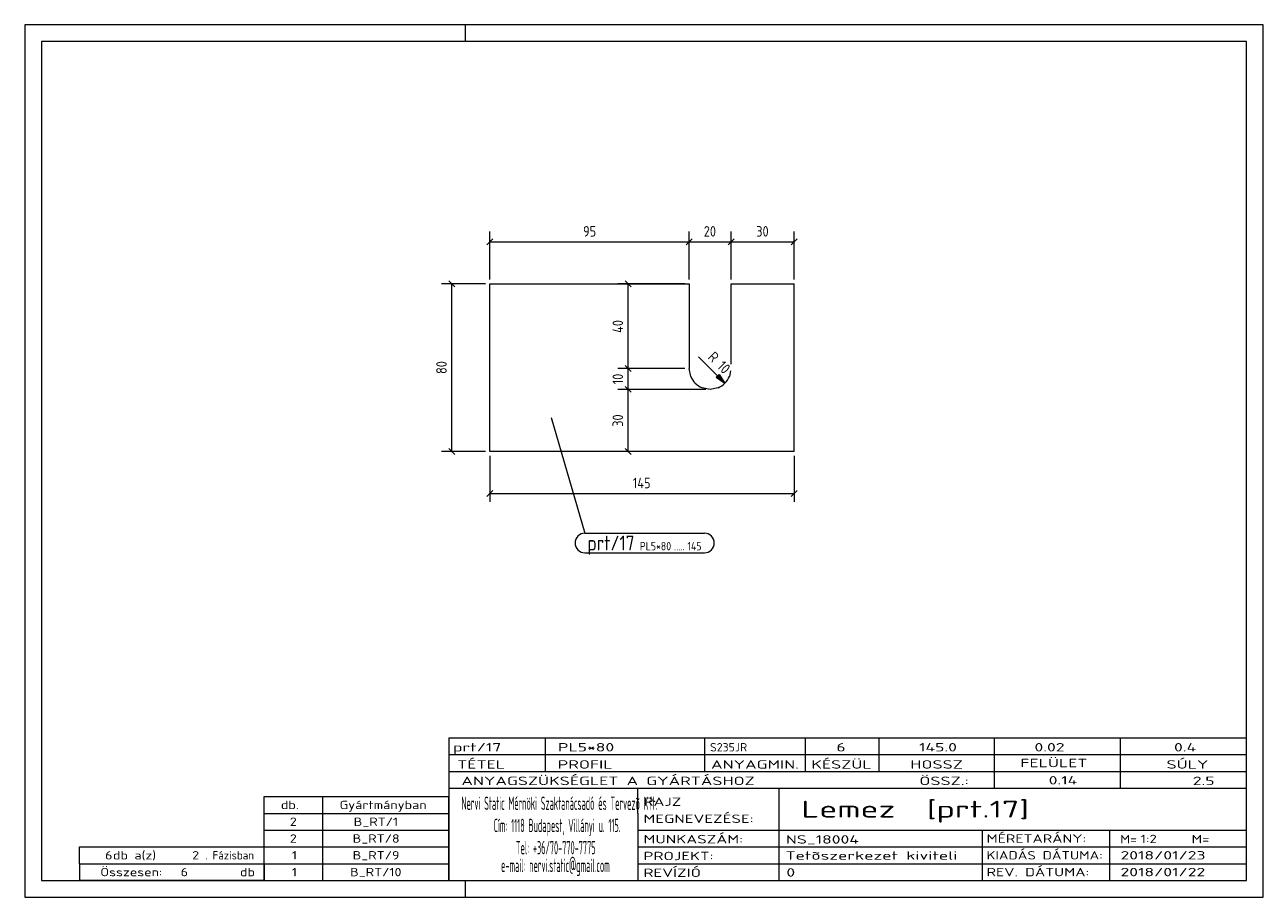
# Model space of a CAD drawing. Header units: millimetres. Extents: x 1 to 296, y 1 to 209.
import ezdxf

# ---------------------------------------------------------------- set-up
doc = ezdxf.new("R2010")
doc.units = ezdxf.units.MM
doc.header["$LTSCALE"] = 0.6
doc.linetypes.add('XKITLINE00', pattern=[0])
for name, color, linetype, lineweight in [('DrawingSheet', 5, 'Continuous', 0), ('OtherObjectType', 1, 'Continuous', 0), ('Part', 2, 'Continuous', 0), ('PartMark', 3, 'Continuous', 0), ('Z-DIMENSIONS', 1, 'Continuous', 0)]:
    doc.layers.add(name, color=color, linetype=linetype, lineweight=lineweight)
doc.styles.add('ISOCPEUR', font='ISOCPEUR.TTF')

msp = doc.modelspace()

# ---------------------------------------------------------------- hatches: boundary and pattern name
at = {"layer": 'Z-DIMENSIONS'}
msp.add_hatch(color=7, dxfattribs=at).paths.add_polyline_path([(166.37, 125.66), (167.78, 123.54), (165.66, 124.96)], flags=17)

# ---------------------------------------------------------------- linework, layer by layer
at = {"layer": 'DrawingSheet', "color": 2, "linetype": 'XKITLINE00', "lineweight": 0}
for p, q in [((296, 209), (1, 209)), ((1, 209), (1, 1)), ((106, 205), (106, 209)), ((296, 1), (296, 209)), ((106, 1), (106, 5)), ((1, 1), (296, 1))]:
    msp.add_line(p, q, dxfattribs=at)
at = {"layer": 'DrawingSheet', "color": 3, "linetype": 'XKITLINE00', "lineweight": 0}
for p, q in [((292, 205), (5, 205)), ((5, 205), (5, 5)), ((292, 5), (292, 205)), ((5, 5), (292, 5))]:
    msp.add_line(p, q, dxfattribs=at)
at = {"layer": 'OtherObjectType', "color": 7, "linetype": 'XKITLINE00', "lineweight": 0}
for p, q in [((102, 39), (292, 39)), ((102, 39), (102, 35)), ((102, 39), (292, 39)), ((125, 35), (125, 39)), ((163, 35), (163, 39)), ((187, 35), (187, 39)), ((204.5, 35), (204.5, 39)), ((232, 35), (232, 39)), ((262, 35), (262, 39)), ((292, 35), (292, 39)), ((102, 35), (292, 35)), ((102, 35), (102, 5)), ((102, 35), (292, 35)), ((125, 31), (125, 35)), ((163, 31), (163, 35)), ((187, 31), (187, 35)), ((204.5, 31), (204.5, 35)), ((232, 31), (232, 35)), ((262, 31), (262, 35)), ((292, 31), (292, 35)), ((102, 31), (292, 31)), ((232, 27), (232, 31)), ((262, 27), (262, 31)), ((292, 27), (292, 31)), ((102, 27), (292, 27)), ((147, 21), (147, 27)), ((180.7, 17), (180.7, 27)), ((292, 21), (292, 27)), ((58, 25), (102, 25)), ((58, 21), (58, 25)), ((72, 21), (72, 25)), ((102, 21), (102, 25)), ((58, 21), (102, 21)), ((58, 17), (58, 21)), ((72, 17), (72, 21)), ((102, 17), (102, 21)), ((147, 21), (147, 5)), ((292, 17), (292, 21)), ((58, 17), (102, 17)), ((58, 13), (58, 17)), ((72, 13), (72, 17)), ((102, 13), (102, 17)), ((147, 17), (292, 17)), ((180.7, 5), (180.7, 17)), ((229.16, 13), (229.16, 17)), ((259.5, 5), (259.5, 17)), ((292, 13), (292, 17)), ((14, 9), (14, 13)), ((14, 13), (58, 13)), ((14, 13), (58, 13)), ((58, 9), (58, 13)), ((58, 13), (102, 13)), ((58, 9), (58, 13)), ((72, 9), (72, 13)), ((102, 9), (102, 13)), ((147, 13), (292, 13)), ((229.16, 5), (229.16, 13)), ((292, 9), (292, 13)), ((14, 9), (58, 9)), ((14, 9), (14, 5)), ((14, 9), (58, 9)), ((58, 9), (58, 5)), ((58, 9), (102, 9)), ((58, 5), (58, 9)), ((72, 5), (72, 9)), ((102, 5), (102, 9)), ((147, 9), (292, 9)), ((292, 5), (292, 9)), ((58, 5), (14, 5)), ((58, 5), (102, 5)), ((102, 5), (292, 5)), ((139.5, 5), (292, 5))]:
    msp.add_line(p, q, dxfattribs=at)
at = {"layer": 'Part', "color": 2, "linetype": 'XKITLINE00', "lineweight": 0}
for p, q in [((111.75, 107.25), (111.75, 147.25)), ((111.75, 147.25), (159.24, 147.25)), ((159.24, 147.25), (159.25, 127.08)), ((169.24, 128.09), (169.24, 147.25)), ((169.24, 147.25), (184.25, 147.25)), ((184.25, 107.25), (184.25, 147.25)), ((159.63, 125.16), (159.25, 127.08)), ((169.13, 126.52), (168.86, 125.17)), ((164.24, 122.08), (162.34, 122.46)), ((166.16, 122.46), (164.24, 122.08)), ((184.25, 107.25), (111.75, 107.25))]:
    msp.add_line(p, q, dxfattribs=at)
for centre, start, end in [((164.25, 127.08), 202.5154, 247.5111), ((164.24, 127.08), 292.5082, 337.5069)]:
    msp.add_arc(centre, 5, start, end, dxfattribs=at)
at = {"layer": 'PartMark', "color": 7, "linetype": 'XKITLINE00', "lineweight": 0}
for p, q in [((126.4, 115.4), (134.42, 87.8)), ((134.42, 87.8), (162.88, 87.8)), ((134.42, 83.1), (162.88, 83.1))]:
    msp.add_line(p, q, dxfattribs=at)
for centre, start, end in [((134.42, 85.45), 90, 270), ((162.88, 85.45), 270, 90)]:
    msp.add_arc(centre, 2.35, start, end, dxfattribs=at)
at = {"layer": 'Z-DIMENSIONS', "color": 7, "linetype": 'XKITLINE00', "lineweight": 0}
for p, q in [((111.75, 148.25), (111.75, 159.75)), ((159.24, 148.25), (159.24, 159.75)), ((159.24, 148.25), (159.24, 159.75)), ((169.24, 148.25), (169.24, 159.75)), ((169.24, 148.25), (169.24, 159.75)), ((184.25, 148.25), (184.25, 159.75)), ((112.46, 157.96), (111.04, 156.54)), ((111.75, 157.25), (159.24, 157.25)), ((159.95, 157.96), (158.53, 156.54)), ((159.95, 157.96), (158.53, 156.54)), ((159.24, 157.25), (169.24, 157.25)), ((169.95, 157.96), (168.53, 156.54)), ((169.95, 157.96), (168.53, 156.54)), ((169.24, 157.25), (184.25, 157.25)), ((184.95, 157.96), (183.54, 156.54)), ((102.04, 147.96), (103.46, 146.54)), ((144.04, 147.96), (145.46, 146.54)), ((110.75, 147.25), (100.25, 147.25)), ((102.75, 107.25), (102.75, 147.25)), ((158.25, 147.25), (142.25, 147.25)), ((144.75, 127.08), (144.75, 147.25)), ((167.78, 123.54), (161.5, 129.82)), ((158.25, 127.08), (142.25, 127.08)), ((158.25, 127.08), (142.25, 127.08)), ((144.04, 127.78), (145.46, 126.37)), ((144.04, 127.78), (145.46, 126.37)), ((144.75, 122.08), (144.75, 127.08)), ((165.66, 124.96), (166.37, 125.66)), ((165.66, 124.96), (167.78, 123.54)), ((166.37, 125.66), (167.78, 123.54)), ((163.25, 122.08), (142.25, 122.08)), ((163.25, 122.08), (142.25, 122.08)), ((144.04, 122.79), (145.46, 121.37)), ((144.04, 122.79), (145.46, 121.37)), ((144.75, 107.25), (144.75, 122.08)), ((110.75, 107.25), (100.25, 107.25)), ((102.04, 107.96), (103.46, 106.54)), ((111.75, 106.25), (111.75, 95.25)), ((183.25, 107.25), (142.25, 107.25)), ((144.04, 107.96), (145.46, 106.54)), ((184.25, 106.25), (184.25, 95.25)), ((112.46, 97.96), (111.04, 96.54)), ((184.95, 97.96), (183.54, 96.54)), ((111.75, 97.25), (184.25, 97.25))]:
    msp.add_line(p, q, dxfattribs=at)
msp.add_arc((164.24, 127.08), 5, 292.5082, 337.5069, dxfattribs=at)
at = {"layer": 'Z-DIMENSIONS', "color": 3}
for p in [(111.75, 157.25), (159.24, 157.25), (159.24, 157.25), (169.24, 157.25), (169.24, 157.25), (184.25, 157.25), (102.75, 147.25), (144.75, 147.25), (144.75, 127.08), (144.75, 127.08), (144.75, 122.08), (144.75, 122.08), (102.75, 107.25), (144.75, 107.25), (111.75, 97.25), (184.25, 97.25)]:
    msp.add_point(p, dxfattribs=at)

# ---------------------------------------------------------------- texts
at = {"layer": 'OtherObjectType', "color": 7, "style": 'ISOCPEUR'}
for s, height, width, p in [('prt/17', 2, 1.525501, (103, 35.76)), ('PL5*80', 2, 1.525501, (128, 35.76)), ('S235JR', 2, 1.02, (164.22, 35.76)), ('6', 2, 1.525501, (194.32, 35.76)), ('145.0', 2, 1.525501, (214.01, 35.76)), ('0.02', 2, 1.525501, (241.51, 35.76)), ('0.4', 2, 1.525501, (274.75, 35.76)), ('TÉTEL', 2, 1.525501, (104, 31.66)), ('PROFIL', 2, 1.525501, (127.96, 31.66)), ('ANYAGMIN.', 2, 1.525501, (164.47, 31.66)), ('KÉSZÜL', 2, 1.525501, (188.37, 31.66)), ('HOSSZ', 2, 1.525501, (211.96, 31.66)), ('FELÜLET', 2, 1.525501, (238.13, 32)), ('SÚLY', 2, 1.525501, (272.96, 31.66)), ('ANYAGSZÜKSÉGLET A GYÁRTÁSHOZ', 2, 1.525501, (105, 27.75)), ('ÖSSZ.:', 2, 1.525501, (214.1, 27.75)), ('0.14', 2, 1.525501, (244.9, 27.88)), ('2.5', 2, 1.525501, (279.22, 27.75)), ('db.', 2, 1.211571, (62, 22)), ('Gyártmányban', 2, 1.211571, (76, 22)), ('Nervi Static Mérnöki\xa0Szaktanácsadó\xa0és\xa0Tervezõ Kft.', 3.1765, 0.403093, (105, 21.82)), ('RAJZ', 2, 1.445, (148.38, 22.78)), ('Lemez  [prt.17]', 4, 1.474651, (186, 20)), ('MEGNEVEZÉSE:', 2, 1.445, (148.38, 18.72)), ('2', 2, 1.211571, (64.14, 18)), ('B_RT/1', 2, 1.211571, (79.35, 18)), ('Cím:\xa01118 Budapest, Villányi u. 115.', 3.1765, 0.403093, (112.69, 16.53)), ('2', 2, 1.211571, (64.14, 14)), ('B_RT/8', 2, 1.211571, (79.1, 14)), ('MUNKASZÁM:', 2, 1.445, (148.38, 13.84)), ('NS_18004', 2, 1.525501, (182.28, 13.78)), ('MÉRETARÁNY:', 2, 1.36, (230.1, 14)), ('M=', 2, 1.211571, (261.91, 13.84)), ('1:2', 2, 1.275, (266.79, 13.9)), ('M=', 2, 1.275, (278.95, 13.87)), ('6', 2, 1.211571, (20.14, 10)), ('db a(z)', 2, 1.211571, (22, 10)), ('2', 2, 1.211571, (40.86, 10)), ('. Fázisban', 2, 0.935, (44, 10)), ('1', 2, 1.211571, (64.63, 10)), ('B_RT/9', 2, 1.211571, (79.1, 10)), ('Tel:\xa0+36/70-770-7775', 3.1765, 0.403093, (117.97, 11.24)), ('PROJEKT:', 2, 1.445, (148.38, 9.84)), ('Tetõszerkezet kiviteli ', 2, 1.525501, (182.2, 9.94)), ('KIADÁS DÁTUMA:', 2, 1.275, (230.1, 10)), ('2018/01/23', 2, 1.525501, (262, 10)), ('e-mail:\xa0nervi.static@gmail.com', 3.1765, 0.403093, (114.45, 7)), ('Összesen:            db', 2, 1.211571, (19, 6)), ('6', 2, 1.211571, (38.14, 6)), ('1', 2, 1.211571, (64.63, 6)), ('B_RT/10', 2, 1.211571, (78.49, 6)), ('REVÍZIÓ', 2, 1.445, (148.38, 5.84)), ('0', 2, 1.525501, (182.41, 5.92)), ('REV. DÁTUMA:', 2, 1.36, (230.1, 6)), ('2018/01/22', 2, 1.525501, (262, 6))]:
    msp.add_text(s, height=height, dxfattribs=dict(at, width=width)).set_placement(p)
at = {"layer": 'PartMark', "color": 3, "style": 'ISOCPEUR', "width": 0.85}
msp.add_text('prt/17', height=3.5, dxfattribs=at).set_placement((135.02, 83.7))
at = {"layer": 'PartMark', "color": 4, "style": 'ISOCPEUR', "width": 0.85}
for s, p in [('PL5*80', (147.5, 83.7)), ('145', (158.84, 83.7)), ('.....', (155.66, 83.7))]:
    msp.add_text(s, height=2, dxfattribs=at).set_placement(p)
at = {"layer": 'Z-DIMENSIONS', "color": 3, "style": 'ISOCPEUR', "width": 0.85}
for s, p in [('95', (133.99, 158.5)), ('20', (162.74, 158.5)), ('30', (175.24, 158.5)), ('145', (145.85, 98.5))]:
    msp.add_text(s, height=2.5, dxfattribs=at).set_placement(p)
for s, rotation, p in [('40', 90.0002, (143.5, 135.55)), ('R 10', -44.9944, (163.55, 129.54)), ('80', 90.0002, (101.5, 125.75)), ('10', 90.0002, (143.5, 123.29)), ('30', 90.0002, (143.5, 113.16))]:
    msp.add_text(s, height=2.5, rotation=rotation, dxfattribs=at).set_placement(p)

doc.saveas('drawing.dxf')
